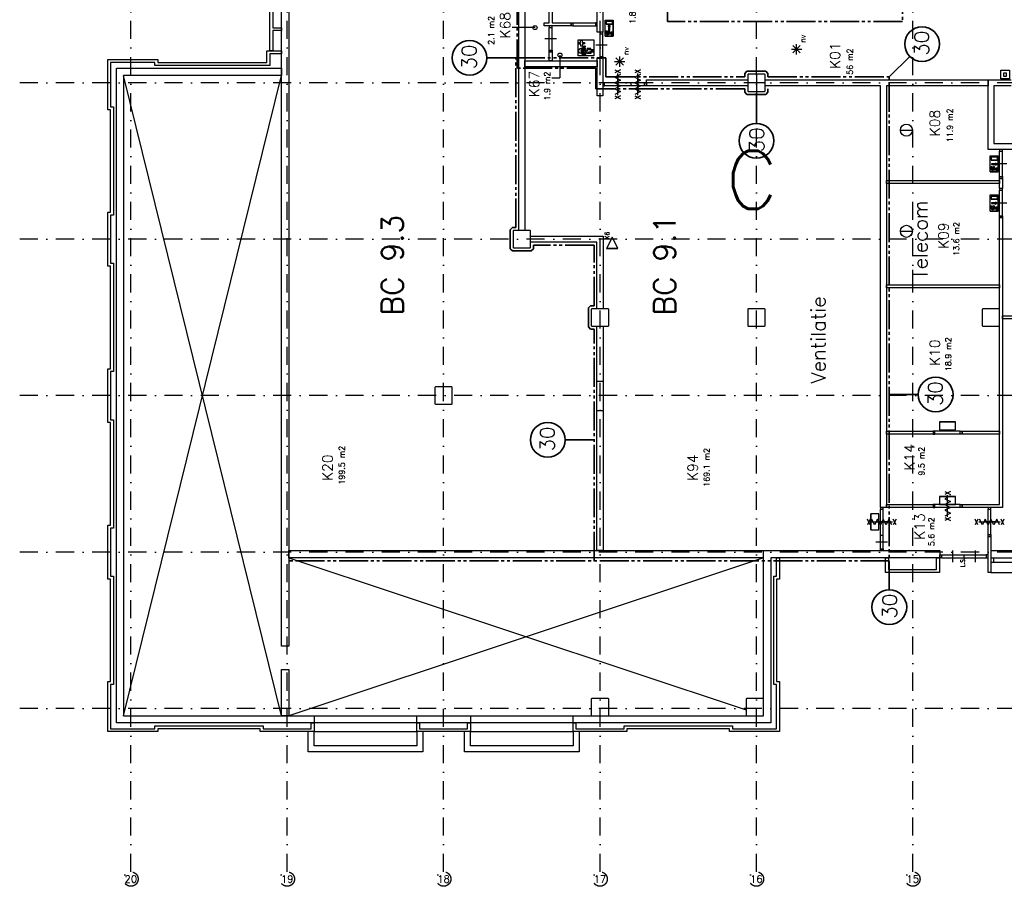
# Model space of a CAD drawing. Extents: x 36324 to 146208, y -146092 to -69372.
# Tile 1 of 10: x 36324 to 70324, y -136939 to -107023. Entities that reach past the tile are written whole.
import ezdxf
from ezdxf.enums import TextEntityAlignment as Align

# ---------------------------------------------------------------- set-up
doc = ezdxf.new("R2010")
doc.units = 0
doc.header["$LTSCALE"] = 100
doc.linetypes.add('B0302', pattern=[12.5, 6.25, -3.125, 0, -3.125])
doc.linetypes.add('B0804', pattern=[15, 10, -1, 1, -1, 1, -1])
doc.layers.get('0').update_dxf_attribs({"linetype": 'CONTINUOUS'})
for name, color, linetype in [('Bouwkundig', 253, 'CONTINUOUS'), ('Bouwkundig tekst', 252, 'CONTINUOUS'), ('Stramien', 252, 'B0302')]:
    doc.layers.add(name, color=color, linetype=linetype)
doc.layers.add('brandscheiding', color=40, linetype='B0804', lineweight=35)
doc.styles.add('bouwk tekst', font='romans.shx')
doc.styles.get("Standard").update_dxf_attribs({"font": 'romans.shx'})

msp = doc.modelspace()

# ---------------------------------------------------------------- linework, layer by layer
for p, q in [((61763, -108901), (61763, -109566)), ((62063, -109201), (61339, -109201))]:
    msp.add_line(p, q)
at = {"layer": 'Bouwkundig', "linetype": 'Continuous'}
for p, q in [((56541, -107034, 2600), (56819, -107034, 2600)), ((56541, -107589, 2600), (56541, -107034, 2600)), ((56578, -107071, 2600), (56782, -107071, 2600)), ((56578, -107071, 2600), (56578, -107182, 2600)), ((56782, -107071, 2600), (56782, -107182, 2600)), ((56819, -107589, 2600), (56819, -107034, 2600)), ((54119, -107296), (53334, -107296)), ((56578, -107182, 2600), (56782, -107182, 2600)), ((56623, -107436, 2600), (56657, -107436, 2600)), ((56680, -107210, 2600), (56643, -107265, 2600)), ((56643, -107265, 2600), (56666, -107265, 2600)), ((56680, -107404, 2600), (56657, -107404, 2600)), ((56657, -107404, 2600), (56657, -107436, 2600)), ((56666, -107395, 2600), (56666, -107265, 2600)), ((56666, -107395, 2600), (56694, -107395, 2600)), ((56717, -107265, 2600), (56680, -107210, 2600)), ((56680, -107404, 2600), (56680, -107460, 2600)), ((56694, -107395, 2600), (56694, -107265, 2600)), ((56694, -107265, 2600), (56717, -107265, 2600)), ((56541, -107589, 2600), (56819, -107589, 2600)), ((56587, -107468, 2600), (56587, -107529, 2600)), ((56587, -107529, 2600), (56648, -107544, 2600)), ((56611, -107511, 2600), (56611, -107484, 2600)), ((56611, -107484, 2600), (56679, -107515, 2600)), ((56611, -107511, 2600), (56648, -107520, 2600)), ((56646, -107460, 2600), (56693, -107481, 2600)), ((56646, -107460, 2600), (56680, -107460, 2600)), ((56648, -107520, 2600), (56648, -107544, 2600)), ((56679, -107515, 2600), (56768, -107515, 2600)), ((56693, -107481, 2600), (56745, -107441, 2600)), ((56717, -107492, 2600), (56753, -107464, 2600)), ((56791, -107492, 2600), (56717, -107492, 2600)), ((56745, -107441, 2600), (56814, -107441, 2600)), ((56814, -107464, 2600), (56753, -107464, 2600)), ((56768, -107515, 2600), (56768, -107580, 2600)), ((56768, -107580, 2600), (56791, -107580, 2600)), ((56791, -107580, 2600), (56791, -107492, 2600)), ((56814, -107441, 2600), (56814, -107464, 2600)), ((62972, -108045, 2600), (63331, -108045, 2600)), ((63280, -108172, 2600), (63024, -107916, 2600)), ((63024, -108172, 2600), (63279, -107918, 2600)), ((63152, -108226, 2600), (63152, -107864, 2600)), ((53768, -108441), (56263, -108441)), ((54981, -108242), (54981, -109027)), ((57171, -108598, 2600), (56915, -108342, 2600)), ((56915, -108598, 2600), (57170, -108344, 2600)), ((57043, -108652, 2600), (57043, -108290, 2600)), ((56863, -108471, 2600), (57222, -108471, 2600)), ((54696, -109027), (54981, -109027)), ((66733, -110837), (67152, -110837)), ((69835, -112279), (69835, -111724)), ((69835, -111724), (70113, -111724)), ((69872, -111761), (69872, -111872)), ((69872, -111761), (70076, -111761)), ((70076, -111761), (70076, -111872)), ((70113, -112279), (70113, -111724)), ((69872, -111872), (70076, -111872)), ((69882, -112158), (69882, -112219)), ((69885, -111996), (70014, -111996)), ((69885, -112023), (70014, -112023)), ((69905, -112201), (69905, -112174)), ((69905, -112174), (69973, -112205)), ((69917, -112126), (69951, -112126)), ((69941, -112149), (69988, -112171)), ((69941, -112149), (69974, -112149)), ((69974, -112094), (69951, -112094)), ((69951, -112094), (69951, -112126)), ((69974, -112094), (69974, -112149)), ((69987, -112171), (70039, -112131)), ((70011, -112182), (70047, -112154)), ((70085, -112182), (70011, -112182)), ((70014, -111973), (70070, -112010)), ((70014, -111996), (70014, -111973)), ((70070, -112010), (70014, -112047)), ((70014, -112047), (70014, -112023)), ((70039, -112131), (70108, -112131)), ((70108, -112154), (70047, -112154)), ((70085, -112269), (70085, -112182)), ((70108, -112131), (70108, -112154)), ((69835, -112279), (70113, -112279)), ((69882, -112219), (69942, -112234)), ((69905, -112201), (69942, -112210)), ((69942, -112210), (69942, -112234)), ((69973, -112205), (70062, -112205)), ((70062, -112205), (70062, -112269)), ((70062, -112269), (70085, -112269)), ((69835, -113629), (69835, -113074)), ((69835, -113074), (70113, -113074)), ((69872, -113111), (69872, -113222)), ((69872, -113111), (70076, -113111)), ((70076, -113111), (70076, -113222)), ((70113, -113629), (70113, -113074)), ((69872, -113222), (70076, -113222)), ((69882, -113508), (69882, -113569)), ((69885, -113346), (70014, -113346)), ((69885, -113373), (70014, -113373)), ((69905, -113551), (69905, -113524)), ((69905, -113524), (69973, -113555)), ((69905, -113551), (69942, -113560)), ((69917, -113476), (69951, -113476)), ((69941, -113499), (69988, -113521)), ((69941, -113499), (69974, -113499)), ((69974, -113444), (69951, -113444)), ((69951, -113444), (69951, -113476)), ((69973, -113555), (70062, -113555)), ((69974, -113444), (69974, -113499)), ((69987, -113521), (70039, -113481)), ((70011, -113532), (70047, -113504)), ((70085, -113532), (70011, -113532)), ((70014, -113323), (70070, -113360)), ((70014, -113346), (70014, -113323)), ((70070, -113360), (70014, -113397)), ((70014, -113397), (70014, -113373)), ((70039, -113481), (70108, -113481)), ((70108, -113504), (70047, -113504)), ((70062, -113555), (70062, -113619)), ((70085, -113619), (70085, -113532)), ((70108, -113481), (70108, -113504)), ((69835, -113629), (70113, -113629)), ((69882, -113569), (69942, -113584)), ((69942, -113560), (69942, -113584)), ((70062, -113619), (70085, -113619)), ((66733, -114328), (67152, -114328)), ((56258, -119501), (56468, -119501)), ((56258, -120514), (56468, -120514)), ((68085, -120909), (68640, -120909)), ((67863, -121226), (67863, -121326)), ((68085, -123485), (68640, -123485)), ((65715, -124637), (65715, -124082))]:
    msp.add_line(p, q, dxfattribs=at)
at = {"layer": 'Bouwkundig', "linetype": 'Continuous', "lineweight": -3}
for p, q in [((55605, -107722), (56150, -107722)), ((55605, -108267), (55605, -107722)), ((55695, -107733), (55752, -107733)), ((55695, -107809), (55695, -107733)), ((55752, -107733), (55752, -107808)), ((56150, -107722), (56150, -108267)), ((55605, -108070), (55637, -108070)), ((55620, -107809), (55695, -107809)), ((55620, -107863), (55620, -107809)), ((55697, -107863), (55620, -107863)), ((55637, -108070), (55675, -108020)), ((55675, -108020), (55713, -108020)), ((55697, -107941), (55697, -107863)), ((55753, -107941), (55697, -107941)), ((55713, -108020), (55713, -108178)), ((55752, -107808), (55828, -107808)), ((55828, -107861), (55753, -107861)), ((55753, -107861), (55753, -107941)), ((55828, -107808), (55828, -107861)), ((55901, -108093), (55914, -108093)), ((55902, -108109), (55914, -108109)), ((55914, -108029), (55914, -108093)), ((55914, -108173), (55914, -108109)), ((56051, -108013), (55929, -108013)), ((55961, -108059), (55961, -108050)), ((55961, -108050), (56051, -108050)), ((56150, -108059), (55961, -108059)), ((56051, -108050), (56051, -108013)), ((56055, -108096), (56150, -108096)), ((56055, -108106), (56055, -108096)), ((56055, -108106), (56150, -108106)), ((55635, -108128), (55604, -108128)), ((56150, -108267), (55605, -108267)), ((55667, -108178), (55635, -108128)), ((55713, -108178), (55667, -108178)), ((56051, -108188), (55929, -108188)), ((55961, -108142), (55961, -108152)), ((56150, -108142), (55961, -108142)), ((55961, -108152), (56051, -108152)), ((56051, -108152), (56051, -108188))]:
    msp.add_line(p, q, dxfattribs=at)
at = {"layer": 'Bouwkundig', "linetype": 'Continuous'}
for points in [[(45363, -128651), (45363, -102641)], [(45613, -102641), (45613, -128651)], [(53558, -114299), (53558, -102901)], [(53768, -102901), (53768, -114299)], [(54613, -107131), (54613, -105851)], [(54713, -105851), (54713, -107131)], [(56263, -107451), (56263, -105851)], [(56463, -105851), (56463, -107451)], [(44963, -107351), (44963, -106351)], [(45063, -106401), (45063, -107301)], [(44963, -108101), (44963, -107351)], [(45063, -107301), (45363, -107301)], [(45363, -107401), (45063, -107401)], [(45063, -107401), (45063, -108101)], [(45363, -107301), (45363, -107401)], [(54438, -107131), (54613, -107131)], [(54438, -107231), (54438, -107131)], [(54613, -107231), (54438, -107231)], [(54613, -107231), (54613, -107231)], [(54713, -107231), (54613, -107231)], [(54613, -108070), (54613, -107291)], [(54713, -107131), (55363, -107131)], [(54713, -107231), (54713, -107231)], [(55363, -107231), (54713, -107231)], [(54713, -108070), (54713, -107291)], [(55363, -107131), (55363, -107231)], [(55423, -107131), (56203, -107131)], [(55423, -107231), (56203, -107231)], [(54863, -107680), (54663, -107680), (54463, -107680)], [(56463, -107451), (56263, -107451)], [(56363, -108291), (56363, -107511)], [(56463, -108291), (56463, -107511)], [(44863, -108101), (45363, -108101)], [(44863, -108501), (44863, -108101)], [(45063, -108101), (44963, -108101)], [(45363, -108101), (45363, -108201)], [(56613, -107901), (56413, -107901), (56213, -107901)], [(39363, -110131), (39363, -108401)], [(39363, -108401), (41093, -108401)], [(41093, -108401), (41093, -108501)], [(45363, -108201), (44963, -108201)], [(44963, -108201), (44963, -108601)], [(53763, -108651), (53763, -108441)], [(54613, -108441), (54613, -108130)], [(54613, -108130), (54713, -108130)], [(54713, -108441), (54613, -108441)], [(54713, -108130), (54713, -108441)], [(56263, -109651), (56263, -108351)], [(56263, -108351), (56463, -108351)], [(56263, -108441), (56263, -108651)], [(56463, -108351), (56463, -109651)], [(39463, -108501), (39463, -110031)], [(40993, -108501), (39463, -108501)], [(39663, -131301), (39663, -108701)], [(39663, -108701), (45363, -108701)], [(40993, -108601), (40993, -108501)], [(44963, -108601), (40993, -108601)], [(41093, -108501), (44863, -108501)], [(45363, -108701), (45363, -108951)], [(56263, -108651), (53763, -108651)], [(57072, -108759), (56878, -108859)], [(56878, -108759), (57072, -108859)], [(57762, -108759), (57569, -108859)], [(57569, -108759), (57762, -108859)], [(70500, -109068), (70200, -109068), (70200, -108768), (70500, -108768), (70500, -109068)], [(45363, -131051), (39913, -108951)], [(39913, -131051), (45363, -108951)], [(39913, -108951), (39913, -131051)], [(45363, -108951), (39913, -108951)], [(57072, -108910), (56878, -109009), (57072, -109108), (56878, -109207), (57072, -109306), (56878, -109405), (57072, -109504), (56878, -109603)], [(56975, -109629), (56975, -108884)], [(56975, -109056), (56975, -109256), (56975, -109456)], [(57762, -108910), (57569, -109009), (57762, -109108), (57569, -109207), (57762, -109306), (57569, -109405), (57762, -109504), (57569, -109603)], [(57665, -109629), (57665, -108884)], [(57665, -109056), (57665, -109256), (57665, -109456)], [(57963, -109096), (61463, -109096)], [(57963, -109306), (57963, -109096)], [(61463, -109096), (61463, -109306)], [(62063, -109306), (62063, -109096)], [(62063, -109096), (66148, -109096)], [(66148, -109096), (69763, -109096)], [(69763, -109096), (69763, -109306)], [(69763, -109101), (70563, -109101)], [(69763, -111501), (69763, -109101)], [(57903, -109206), (56523, -109207)], [(57903, -109306), (56523, -109306)], [(57428, -109206), (57428, -109256), (57428, -109306)], [(61463, -109306), (57963, -109306)], [(66043, -109306), (62063, -109306)], [(66043, -123860), (66043, -109306)], [(66253, -109306), (66253, -123860)], [(69763, -109306), (66253, -109306)], [(70563, -109301), (69963, -109301)], [(69963, -109301), (69963, -111301)], [(56463, -109651), (56263, -109651)], [(57072, -109654), (56878, -109754)], [(56878, -109654), (57072, -109754)], [(57762, -109654), (57569, -109754)], [(57569, -109654), (57762, -109754)], [(39463, -110131), (39363, -110131)], [(39463, -110031), (39563, -110031)], [(39463, -113671), (39463, -110131)], [(39563, -110031), (39563, -113771)], [(75363, -111501), (69763, -111501)], [(69963, -111301), (75163, -111301)], [(70113, -112279), (69835, -112279), (69835, -111724), (70113, -111724), (70113, -112279)], [(70076, -111872), (69872, -111872), (69872, -111761), (70076, -111761), (70076, -111872)], [(70163, -112441), (70163, -111561)], [(70263, -112441), (70263, -111561)], [(69878, -112149), (69873, -112148), (69868, -112146), (69864, -112143), (69861, -112140), (69858, -112137), (69856, -112133), (69854, -112127), (69854, -112120), (69855, -112114), (69857, -112110), (69858, -112107), (69859, -112105), (69861, -112103), (69865, -112100), (69868, -112097), (69873, -112095), (69878, -112094), (69883, -112094), (69886, -112094), (69892, -112096), (69895, -112097), (69899, -112100), (69904, -112105), (69906, -112107), (69908, -112112), (69909, -112116), (69909, -112123), (69908, -112129), (69907, -112133), (69905, -112136), (69903, -112140), (69899, -112143), (69895, -112146), (69892, -112147), (69888, -112149), (69885, -112149), (69880, -112149), (69878, -112149)], [(69862, -112102), (69863, -112101), (69864, -112100), (69865, -112099), (69866, -112098), (69867, -112098), (69869, -112097), (69870, -112096), (69871, -112096), (69872, -112095), (69874, -112095), (69875, -112095), (69876, -112094), (69878, -112094), (69879, -112094), (69880, -112094), (69882, -112094), (69883, -112094), (69884, -112094), (69886, -112094), (69887, -112094), (69888, -112095), (69890, -112095), (69891, -112095), (69892, -112096), (69894, -112096), (69895, -112097), (69896, -112098), (69897, -112098), (69898, -112099), (69899, -112100), (69900, -112101), (69901, -112102), (69902, -112103), (69903, -112104), (69904, -112105), (69905, -112106), (69905, -112107), (69906, -112108), (69907, -112110), (69907, -112111), (69908, -112112), (69908, -112113), (69909, -112115), (69909, -112116), (69909, -112117), (69909, -112119), (69909, -112120), (69909, -112121), (69909, -112123), (69909, -112124), (69909, -112126), (69909, -112127), (69909, -112128), (69908, -112130), (69908, -112131), (69907, -112132), (69907, -112133), (69906, -112135), (69905, -112136), (69905, -112137), (69904, -112138), (69903, -112139), (69902, -112140), (69901, -112141), (69900, -112142), (69899, -112143), (69898, -112144), (69897, -112145), (69896, -112145), (69895, -112146), (69894, -112147), (69892, -112147), (69891, -112148), (69890, -112148), (69888, -112148), (69887, -112149), (69886, -112149), (69884, -112149), (69883, -112149), (69882, -112149), (69880, -112149), (69879, -112149), (69878, -112149), (69876, -112149), (69875, -112148), (69874, -112148), (69872, -112148), (69871, -112147), (69870, -112147), (69869, -112146), (69867, -112145), (69866, -112145), (69865, -112144), (69864, -112143), (69863, -112142), (69862, -112141), (69861, -112140), (69860, -112139), (69859, -112138), (69859, -112137), (69858, -112136), (69857, -112135), (69857, -112133), (69856, -112132), (69856, -112131), (69855, -112130), (69855, -112128), (69854, -112127), (69854, -112126), (69854, -112124), (69854, -112123), (69854, -112121), (69854, -112120), (69854, -112119), (69854, -112117), (69854, -112116), (69855, -112115), (69855, -112113), (69856, -112112), (69856, -112111), (69857, -112110), (69857, -112108), (69858, -112107), (69859, -112106), (69859, -112105), (69860, -112104), (69861, -112103), (69862, -112102)], [(70085, -112269), (70062, -112269), (70062, -112205), (69973, -112205), (69905, -112174), (69905, -112201), (69942, -112210), (69942, -112234), (69882, -112219), (69882, -112158), (69887, -112157), (69890, -112157), (69893, -112156), (69895, -112155), (69899, -112153), (69901, -112152), (69903, -112150), (69906, -112148), (69908, -112147), (69910, -112144), (69912, -112141), (69914, -112138), (69915, -112135), (69916, -112131), (69917, -112128), (69918, -112126), (69951, -112126), (69951, -112094), (69974, -112094), (69974, -112149), (69941, -112149), (69988, -112171), (70039, -112131), (70108, -112131), (70108, -112154), (70047, -112154), (70011, -112182), (70085, -112182), (70085, -112269)], [(69882, -112158), (69882, -112158), (69882, -112158), (69883, -112158), (69883, -112158), (69884, -112158), (69884, -112158), (69884, -112157), (69885, -112157), (69885, -112157), (69886, -112157), (69886, -112157), (69887, -112157), (69887, -112157), (69887, -112157), (69888, -112157), (69888, -112157), (69889, -112157), (69889, -112157), (69889, -112157), (69890, -112157), (69890, -112157), (69891, -112156), (69891, -112156), (69891, -112156), (69892, -112156), (69892, -112156), (69892, -112156), (69893, -112156), (69893, -112156), (69894, -112156), (69894, -112155), (69894, -112155), (69895, -112155), (69895, -112155), (69896, -112155), (69896, -112155), (69896, -112155), (69897, -112154), (69897, -112154), (69897, -112154), (69898, -112154), (69898, -112154), (69898, -112153), (69899, -112153), (69899, -112153), (69900, -112153), (69900, -112153), (69900, -112152), (69901, -112152), (69901, -112152), (69901, -112152), (69902, -112152), (69902, -112151), (69902, -112151), (69903, -112151), (69903, -112151), (69903, -112150), (69904, -112150), (69904, -112150), (69904, -112150), (69905, -112149), (69905, -112149), (69905, -112149), (69905, -112149), (69906, -112148), (69906, -112148), (69906, -112148), (69907, -112148), (69907, -112147), (69907, -112147), (69908, -112147), (69908, -112146), (69908, -112146), (69908, -112146), (69909, -112145), (69909, -112145), (69909, -112145), (69909, -112145), (69910, -112144), (69910, -112144), (69910, -112144), (69910, -112143), (69911, -112143), (69911, -112143), (69911, -112142), (69911, -112142), (69912, -112142), (69912, -112141), (69912, -112141), (69912, -112141), (69913, -112140), (69913, -112140), (69913, -112140), (69913, -112139), (69913, -112139), (69914, -112138), (69914, -112138), (69914, -112138), (69914, -112137), (69914, -112137), (69914, -112137), (69915, -112136), (69915, -112136), (69915, -112136), (69915, -112135), (69915, -112135), (69915, -112134), (69916, -112134), (69916, -112134), (69916, -112133), (69916, -112133), (69916, -112132), (69916, -112132), (69916, -112132), (69916, -112131), (69917, -112131), (69917, -112130), (69917, -112130), (69917, -112130), (69917, -112129), (69917, -112129), (69917, -112129), (69917, -112128), (69917, -112128), (69917, -112127), (69917, -112127), (69917, -112127), (69917, -112126)], [(69885, -111996), (69885, -112023), (70014, -112023), (70014, -112047), (70070, -112010), (70014, -111973), (70014, -111996), (69885, -111996)], [(70413, -112001), (70213, -112001), (70013, -112001)], [(70163, -112501), (70263, -112501)], [(70163, -112851), (70163, -112501)], [(70263, -112501), (70263, -112851)], [(66253, -112576), (70163, -112576)], [(66253, -112676), (66253, -112576)], [(70163, -112676), (66253, -112676)], [(70163, -112576), (70163, -112676)], [(70263, -112851), (70163, -112851)], [(70113, -113629), (69835, -113629), (69835, -113074), (70113, -113074), (70113, -113629)], [(70076, -113222), (69872, -113222), (69872, -113111), (70076, -113111), (70076, -113222)], [(70163, -113791), (70163, -112911)], [(70263, -113791), (70263, -112911)], [(69878, -113499), (69873, -113498), (69868, -113496), (69864, -113493), (69861, -113490), (69858, -113487), (69856, -113483), (69854, -113477), (69854, -113470), (69855, -113464), (69857, -113460), (69858, -113457), (69859, -113455), (69861, -113453), (69865, -113450), (69868, -113447), (69873, -113445), (69878, -113444), (69883, -113444), (69886, -113444), (69892, -113446), (69895, -113447), (69899, -113450), (69904, -113455), (69906, -113457), (69908, -113462), (69909, -113466), (69909, -113473), (69908, -113479), (69907, -113483), (69905, -113486), (69903, -113490), (69899, -113493), (69895, -113496), (69892, -113497), (69888, -113499), (69885, -113499), (69880, -113499), (69878, -113499)], [(69862, -113452), (69863, -113451), (69864, -113450), (69865, -113449), (69866, -113448), (69867, -113448), (69869, -113447), (69870, -113446), (69871, -113446), (69872, -113445), (69874, -113445), (69875, -113445), (69876, -113444), (69878, -113444), (69879, -113444), (69880, -113444), (69882, -113444), (69883, -113444), (69884, -113444), (69886, -113444), (69887, -113444), (69888, -113445), (69890, -113445), (69891, -113445), (69892, -113446), (69894, -113446), (69895, -113447), (69896, -113448), (69897, -113448), (69898, -113449), (69899, -113450), (69900, -113451), (69901, -113452), (69902, -113453), (69903, -113454), (69904, -113455), (69905, -113456), (69905, -113457), (69906, -113458), (69907, -113460), (69907, -113461), (69908, -113462), (69908, -113463), (69909, -113465), (69909, -113466), (69909, -113467), (69909, -113469), (69909, -113470), (69909, -113471), (69909, -113473), (69909, -113474), (69909, -113476), (69909, -113477), (69909, -113478), (69908, -113480), (69908, -113481), (69907, -113482), (69907, -113483), (69906, -113485), (69905, -113486), (69905, -113487), (69904, -113488), (69903, -113489), (69902, -113490), (69901, -113491), (69900, -113492), (69899, -113493), (69898, -113494), (69897, -113495), (69896, -113495), (69895, -113496), (69894, -113497), (69892, -113497), (69891, -113498), (69890, -113498), (69888, -113498), (69887, -113499), (69886, -113499), (69884, -113499), (69883, -113499), (69882, -113499), (69880, -113499), (69879, -113499), (69878, -113499), (69876, -113499), (69875, -113498), (69874, -113498), (69872, -113498), (69871, -113497), (69870, -113497), (69869, -113496), (69867, -113495), (69866, -113495), (69865, -113494), (69864, -113493), (69863, -113492), (69862, -113491), (69861, -113490), (69860, -113489), (69859, -113488), (69859, -113487), (69858, -113486), (69857, -113485), (69857, -113483), (69856, -113482), (69856, -113481), (69855, -113480), (69855, -113478), (69854, -113477), (69854, -113476), (69854, -113474), (69854, -113473), (69854, -113471), (69854, -113470), (69854, -113469), (69854, -113467), (69854, -113466), (69855, -113465), (69855, -113463), (69856, -113462), (69856, -113461), (69857, -113460), (69857, -113458), (69858, -113457), (69859, -113456), (69859, -113455), (69860, -113454), (69861, -113453), (69862, -113452)], [(70085, -113619), (70062, -113619), (70062, -113555), (69973, -113555), (69905, -113524), (69905, -113551), (69942, -113560), (69942, -113584), (69882, -113569), (69882, -113508), (69887, -113507), (69890, -113507), (69893, -113506), (69895, -113505), (69899, -113503), (69901, -113502), (69903, -113500), (69906, -113498), (69908, -113497), (69910, -113494), (69912, -113491), (69914, -113488), (69915, -113485), (69916, -113481), (69917, -113478), (69918, -113476), (69951, -113476), (69951, -113444), (69974, -113444), (69974, -113499), (69941, -113499), (69988, -113521), (70039, -113481), (70108, -113481), (70108, -113504), (70047, -113504), (70011, -113532), (70085, -113532), (70085, -113619)], [(69882, -113508), (69882, -113508), (69882, -113508), (69883, -113508), (69883, -113508), (69884, -113508), (69884, -113508), (69884, -113507), (69885, -113507), (69885, -113507), (69886, -113507), (69886, -113507), (69887, -113507), (69887, -113507), (69887, -113507), (69888, -113507), (69888, -113507), (69889, -113507), (69889, -113507), (69889, -113507), (69890, -113507), (69890, -113507), (69891, -113506), (69891, -113506), (69891, -113506), (69892, -113506), (69892, -113506), (69892, -113506), (69893, -113506), (69893, -113506), (69894, -113506), (69894, -113505), (69894, -113505), (69895, -113505), (69895, -113505), (69896, -113505), (69896, -113505), (69896, -113505), (69897, -113504), (69897, -113504), (69897, -113504), (69898, -113504), (69898, -113504), (69898, -113503), (69899, -113503), (69899, -113503), (69900, -113503), (69900, -113503), (69900, -113502), (69901, -113502), (69901, -113502), (69901, -113502), (69902, -113502), (69902, -113501), (69902, -113501), (69903, -113501), (69903, -113501), (69903, -113500), (69904, -113500), (69904, -113500), (69904, -113500), (69905, -113499), (69905, -113499), (69905, -113499), (69905, -113499), (69906, -113498), (69906, -113498), (69906, -113498), (69907, -113498), (69907, -113497), (69907, -113497), (69908, -113497), (69908, -113496), (69908, -113496), (69908, -113496), (69909, -113495), (69909, -113495), (69909, -113495), (69909, -113495), (69910, -113494), (69910, -113494), (69910, -113494), (69910, -113493), (69911, -113493), (69911, -113493), (69911, -113492), (69911, -113492), (69912, -113492), (69912, -113491), (69912, -113491), (69912, -113491), (69913, -113490), (69913, -113490), (69913, -113490), (69913, -113489), (69913, -113489), (69914, -113488), (69914, -113488), (69914, -113488), (69914, -113487), (69914, -113487), (69914, -113487), (69915, -113486), (69915, -113486), (69915, -113486), (69915, -113485), (69915, -113485), (69915, -113484), (69916, -113484), (69916, -113484), (69916, -113483), (69916, -113483), (69916, -113482), (69916, -113482), (69916, -113482), (69916, -113481), (69917, -113481), (69917, -113480), (69917, -113480), (69917, -113480), (69917, -113479), (69917, -113479), (69917, -113479), (69917, -113478), (69917, -113478), (69917, -113477), (69917, -113477), (69917, -113477), (69917, -113476)], [(69885, -113346), (69885, -113373), (70014, -113373), (70014, -113397), (70070, -113360), (70014, -113323), (70014, -113346), (69885, -113346)], [(70413, -113351), (70213, -113351), (70013, -113351)], [(39363, -115531), (39363, -113671)], [(39363, -113671), (39463, -113671)], [(39463, -113771), (39463, -115431)], [(39563, -113771), (39463, -113771)], [(70163, -123760), (70163, -113851)], [(70163, -113851), (70263, -113851)], [(70263, -113851), (70263, -123860)], [(53768, -114299), (53558, -114299)], [(53963, -114706), (53963, -114496)], [(53963, -114496), (56468, -114496)], [(56468, -114496), (56468, -117001)], [(56258, -114706), (53963, -114706)], [(56258, -117001), (56258, -114706)], [(39463, -115531), (39363, -115531)], [(39463, -115431), (39563, -115431)], [(39463, -119071), (39463, -115531)], [(39563, -115431), (39563, -119171)], [(66253, -116176), (70163, -116176)], [(66253, -116276), (66253, -116176)], [(70163, -116276), (66253, -116276)], [(70163, -116176), (70163, -116276)], [(56468, -117001), (56258, -117001)], [(70263, -117251), (71113, -117251)], [(70263, -117351), (70263, -117251)], [(56258, -119501), (56258, -117601)], [(56258, -117601), (56468, -117601)], [(56468, -117601), (56468, -119501)], [(71113, -117351), (70263, -117351)], [(39363, -120931), (39363, -119071)], [(39363, -119071), (39463, -119071)], [(39463, -119171), (39463, -120831)], [(39563, -119171), (39463, -119171)], [(56258, -125351), (56258, -119501)], [(56468, -119501), (56468, -125351)], [(39463, -120931), (39363, -120931)], [(39463, -120831), (39563, -120831)], [(39463, -124471), (39463, -120931)], [(39563, -120831), (39563, -124571)], [(68085, -120909), (68085, -121186), (68640, -121186), (68640, -120909), (68085, -120909)], [(66253, -121226), (67863, -121226)], [(66253, -121326), (66253, -121226)], [(67865, -121326), (66253, -121326)], [(67863, -121226), (67863, -121326)], [(68803, -121226), (67923, -121226)], [(68803, -121326), (67923, -121326)], [(68863, -121226), (70163, -121226)], [(68863, -121326), (68863, -121226)], [(70163, -121326), (68863, -121326)], [(70163, -121226), (70163, -121326)], [(68266, -123312), (68460, -123412)], [(68460, -123312), (68266, -123412)], [(68085, -123485), (68085, -123762), (68640, -123762), (68640, -123485), (68085, -123485)], [(68460, -123463), (68266, -123562), (68460, -123661), (68266, -123760), (68460, -123859), (68266, -123958), (68460, -124057), (68266, -124156)], [(68363, -124182), (68363, -123437)], [(65715, -124637), (65993, -124637), (65993, -124082), (65715, -124082), (65715, -124637)], [(66253, -123860), (66043, -123860)], [(66043, -125292), (66043, -123919)], [(66143, -125292), (66143, -123919)], [(66253, -123760), (67863, -123760)], [(66253, -123860), (66253, -123760)], [(67863, -123860), (66253, -123860)], [(67863, -123760), (67863, -123860)], [(68803, -123760), (67923, -123760)], [(68803, -123860), (67923, -123860)], [(68863, -123860), (68863, -123760)], [(68863, -123760), (70163, -123760)], [(70263, -123860), (68863, -123860)], [(69762, -124800), (69762, -123919)], [(69862, -124800), (69862, -123919)], [(65695, -124456), (65595, -124263)], [(65695, -124263), (65595, -124456)], [(65720, -124360), (66465, -124360)], [(66439, -124456), (66340, -124263), (66241, -124456), (66142, -124263), (66043, -124456), (65944, -124263), (65845, -124456), (65746, -124263)], [(66293, -124360), (66093, -124360), (65893, -124360)], [(66590, -124456), (66490, -124263)], [(66590, -124263), (66490, -124456)], [(68266, -124207), (68460, -124307)], [(68460, -124207), (68266, -124307)], [(69415, -124456), (69315, -124263)], [(69415, -124263), (69315, -124456)], [(69440, -124360), (70185, -124360)], [(70159, -124456), (70060, -124263), (69961, -124456), (69862, -124263), (69763, -124456), (69664, -124263), (69565, -124456), (69466, -124263)], [(70012, -124360), (69812, -124360), (69612, -124360)], [(70012, -124360), (69812, -124360), (69612, -124360)], [(70310, -124456), (70210, -124263)], [(70310, -124263), (70210, -124456)], [(39363, -126331), (39363, -124471)], [(39363, -124471), (39463, -124471)], [(39463, -124571), (39463, -126231)], [(39563, -124571), (39463, -124571)], [(66293, -125058), (66093, -125058), (65893, -125058)], [(66143, -124825), (66093, -124825), (66043, -124825)], [(69762, -126101), (69762, -124860)], [(69762, -124860), (69862, -124860)], [(69862, -124860), (69862, -126101)], [(45613, -125351), (62000, -125351)], [(45613, -125601), (45613, -125351)], [(56468, -125351), (56258, -125351)], [(62000, -125351), (62000, -125601)], [(62013, -125351), (68093, -125351)], [(62013, -131051), (62013, -125351)], [(68093, -125351), (68093, -125601)], [(68540, -125351), (68540, -125551), (68540, -125751)], [(69315, -125351), (69315, -125551), (69315, -125751)], [(69862, -125351), (71633, -125351)], [(62013, -125601), (45613, -131051)], [(45613, -125601), (61413, -130852)], [(62000, -125601), (45613, -125601)], [(68093, -125601), (62263, -125601)], [(62263, -125601), (62263, -131301)], [(62463, -126231), (62463, -125601)], [(62463, -125601), (62563, -125601)], [(62563, -125601), (62563, -126331)], [(66226, -125601), (66326, -125601)], [(66226, -126106), (66226, -125601)], [(66326, -125601), (66326, -126006)], [(67986, -126006), (67986, -125601)], [(67986, -125601), (68086, -125601)], [(68086, -125601), (68086, -126106)], [(68153, -125501), (69703, -125501)], [(68153, -125601), (69703, -125601)], [(68928, -125501), (68928, -125551), (68928, -125601)], [(69862, -125601), (71633, -125601)], [(69862, -125751), (71633, -125751)], [(69962, -125751), (69962, -125601)], [(68086, -126106), (66226, -126106)], [(66326, -126006), (67986, -126006)], [(69862, -126101), (69762, -126101)], [(69862, -126101), (71633, -126101)], [(39463, -126331), (39363, -126331)], [(39463, -126231), (39563, -126231)], [(39463, -129871), (39463, -126331)], [(39563, -126231), (39563, -129971)], [(62363, -129971), (62363, -126231)], [(62363, -126231), (62463, -126231)], [(62463, -126331), (62463, -129871)], [(62563, -126331), (62463, -126331)], [(45613, -128651), (45363, -128651)], [(45363, -131051), (45363, -129451)], [(45363, -129451), (45613, -129451)], [(45613, -129451), (45613, -131051)], [(39363, -129871), (39463, -129871)], [(39363, -131601), (39363, -129871)], [(62463, -129871), (62563, -129871)], [(62563, -129871), (62563, -131601)], [(39563, -129971), (39463, -129971)], [(39463, -129971), (39463, -131501)], [(62463, -129971), (62363, -129971)], [(62463, -131501), (62463, -129971)], [(39913, -131051), (46493, -131051)], [(45613, -131051), (45363, -131051)], [(46493, -131051), (50033, -131051)], [(46493, -131051), (46493, -131301)], [(50033, -131051), (51893, -131051)], [(50033, -131301), (50033, -131051)], [(51893, -131051), (55433, -131051)], [(51893, -131051), (51893, -131301)], [(55433, -131051), (62013, -131051)], [(55433, -131301), (55433, -131051)], [(39463, -131501), (40993, -131501)], [(46493, -131301), (39663, -131301)], [(40993, -131501), (40993, -131401)], [(40993, -131401), (44733, -131401)], [(41093, -131501), (41093, -131601)], [(44633, -131501), (41093, -131501)], [(44633, -131601), (44633, -131501)], [(44733, -131401), (44733, -131501)], [(44733, -131501), (46393, -131501)], [(46393, -131501), (46393, -131301)], [(46393, -131301), (46493, -131301)], [(50033, -131301), (46493, -131301)], [(46493, -131301), (46493, -131601)], [(50033, -131601), (50033, -131301)], [(50033, -131301), (50133, -131301)], [(51893, -131301), (50033, -131301)], [(50133, -131301), (50133, -131501)], [(50133, -131501), (51793, -131501)], [(51793, -131501), (51793, -131301)], [(51793, -131301), (51893, -131301)], [(55433, -131301), (51893, -131301)], [(51893, -131301), (51893, -131601)], [(62263, -131301), (55433, -131301)], [(55433, -131601), (55433, -131301)], [(55433, -131301), (55533, -131301)], [(55533, -131301), (55533, -131501)], [(55533, -131501), (57193, -131501)], [(57193, -131401), (60933, -131401)], [(57193, -131501), (57193, -131401)], [(60833, -131501), (57293, -131501)], [(57293, -131501), (57293, -131601)], [(60833, -131601), (60833, -131501)], [(60933, -131401), (60933, -131501)], [(60933, -131501), (62463, -131501)], [(41093, -131601), (39363, -131601)], [(46493, -131601), (44633, -131601)], [(50243, -132301), (46283, -132301), (46283, -131601)], [(50033, -132091), (46493, -132091), (46493, -131601)], [(46493, -131601), (50033, -131601)], [(50033, -131601), (50033, -132091)], [(51893, -131601), (50033, -131601)], [(50243, -131601), (50243, -132301)], [(55643, -132301), (51683, -132301), (51683, -131601)], [(55433, -132091), (51893, -132091), (51893, -131601)], [(51893, -131601), (55433, -131601)], [(55433, -131601), (55433, -132091)], [(57293, -131601), (55433, -131601)], [(55643, -131601), (55643, -132301)], [(62563, -131601), (60833, -131601)]]:
    msp.add_lwpolyline(points, dxfattribs=at)
at = {"layer": 'Bouwkundig', "linetype": 'Continuous', "elevation": 2600}
for points in [[(56819, -107589), (56541, -107589), (56541, -107034), (56819, -107034), (56819, -107589)], [(56782, -107182), (56578, -107182), (56578, -107071), (56782, -107071), (56782, -107182)], [(56583, -107459), (56579, -107458), (56574, -107456), (56570, -107453), (56567, -107451), (56564, -107447), (56562, -107443), (56560, -107437), (56560, -107430), (56561, -107424), (56562, -107420), (56564, -107418), (56565, -107415), (56567, -107413), (56570, -107410), (56574, -107407), (56578, -107406), (56584, -107404), (56588, -107404), (56592, -107404), (56597, -107406), (56601, -107408), (56605, -107411), (56609, -107415), (56611, -107418), (56613, -107422), (56615, -107426), (56615, -107433), (56614, -107439), (56613, -107443), (56611, -107447), (56608, -107450), (56605, -107453), (56601, -107456), (56598, -107458), (56594, -107459), (56591, -107459), (56586, -107459), (56583, -107459)], [(56568, -107412), (56569, -107411), (56570, -107410), (56571, -107409), (56572, -107409), (56573, -107408), (56574, -107407), (56576, -107407), (56577, -107406), (56578, -107406), (56579, -107405), (56581, -107405), (56582, -107405), (56583, -107404), (56585, -107404), (56586, -107404), (56587, -107404), (56589, -107404), (56590, -107404), (56592, -107404), (56593, -107405), (56594, -107405), (56595, -107405), (56597, -107406), (56598, -107406), (56599, -107407), (56601, -107407), (56602, -107408), (56603, -107409), (56604, -107409), (56605, -107410), (56606, -107411), (56607, -107412), (56608, -107413), (56609, -107414), (56610, -107415), (56611, -107416), (56611, -107418), (56612, -107419), (56613, -107420), (56613, -107421), (56614, -107422), (56614, -107424), (56614, -107425), (56615, -107426), (56615, -107428), (56615, -107429), (56615, -107430), (56615, -107432), (56615, -107433), (56615, -107434), (56615, -107436), (56615, -107437), (56614, -107439), (56614, -107440), (56614, -107441), (56613, -107442), (56613, -107444), (56612, -107445), (56611, -107446), (56611, -107447), (56610, -107448), (56609, -107449), (56608, -107450), (56607, -107451), (56606, -107452), (56605, -107453), (56604, -107454), (56603, -107455), (56602, -107456), (56601, -107456), (56599, -107457), (56598, -107457), (56597, -107458), (56595, -107458), (56594, -107459), (56593, -107459), (56592, -107459), (56590, -107459), (56589, -107459), (56587, -107460), (56586, -107459), (56585, -107459), (56583, -107459), (56582, -107459), (56581, -107459), (56579, -107458), (56578, -107458), (56577, -107457), (56576, -107457), (56574, -107456), (56573, -107456), (56572, -107455), (56571, -107454), (56570, -107453), (56569, -107452), (56568, -107451), (56567, -107450), (56566, -107449), (56565, -107448), (56564, -107447), (56564, -107446), (56563, -107445), (56562, -107444), (56562, -107442), (56561, -107441), (56561, -107440), (56561, -107439), (56560, -107437), (56560, -107436), (56560, -107434), (56560, -107433), (56560, -107432), (56560, -107430), (56560, -107429), (56560, -107428), (56560, -107426), (56561, -107425), (56561, -107424), (56561, -107422), (56562, -107421), (56562, -107420), (56563, -107419), (56564, -107418), (56564, -107416), (56565, -107415), (56566, -107414), (56567, -107413), (56568, -107412)], [(56791, -107580), (56768, -107580), (56768, -107515), (56679, -107515), (56611, -107484), (56611, -107511), (56648, -107520), (56648, -107544), (56587, -107529), (56587, -107468), (56593, -107467), (56596, -107467), (56598, -107466), (56601, -107465), (56605, -107464), (56607, -107462), (56609, -107461), (56611, -107459), (56613, -107457), (56616, -107454), (56618, -107451), (56620, -107448), (56621, -107445), (56622, -107441), (56623, -107438), (56624, -107436), (56657, -107436), (56657, -107404), (56680, -107404), (56680, -107460), (56646, -107460), (56693, -107481), (56745, -107441), (56814, -107441), (56814, -107464), (56753, -107464), (56717, -107492), (56791, -107492), (56791, -107580)], [(56587, -107468), (56588, -107468), (56588, -107468), (56589, -107468), (56589, -107468), (56589, -107468), (56590, -107468), (56590, -107468), (56591, -107468), (56591, -107468), (56592, -107468), (56592, -107468), (56592, -107468), (56593, -107467), (56593, -107467), (56594, -107467), (56594, -107467), (56594, -107467), (56595, -107467), (56595, -107467), (56596, -107467), (56596, -107467), (56596, -107467), (56597, -107467), (56597, -107467), (56597, -107466), (56598, -107466), (56598, -107466), (56599, -107466), (56599, -107466), (56599, -107466), (56600, -107466), (56600, -107466), (56601, -107465), (56601, -107465), (56601, -107465), (56602, -107465), (56602, -107465), (56602, -107465), (56603, -107464), (56603, -107464), (56604, -107464), (56604, -107464), (56604, -107464), (56605, -107464), (56605, -107463), (56605, -107463), (56606, -107463), (56606, -107463), (56606, -107463), (56607, -107462), (56607, -107462), (56607, -107462), (56608, -107462), (56608, -107461), (56608, -107461), (56609, -107461), (56609, -107461), (56609, -107460), (56610, -107460), (56610, -107460), (56610, -107460), (56611, -107459), (56611, -107459), (56611, -107459), (56612, -107459), (56612, -107458), (56612, -107458), (56612, -107458), (56613, -107458), (56613, -107457), (56613, -107457), (56614, -107457), (56614, -107456), (56614, -107456), (56614, -107456), (56615, -107455), (56615, -107455), (56615, -107455), (56616, -107454), (56616, -107454), (56616, -107454), (56616, -107454), (56617, -107453), (56617, -107453), (56617, -107453), (56617, -107452), (56617, -107452), (56618, -107452), (56618, -107451), (56618, -107451), (56618, -107450), (56619, -107450), (56619, -107450), (56619, -107449), (56619, -107449), (56619, -107449), (56620, -107448), (56620, -107448), (56620, -107448), (56620, -107447), (56620, -107447), (56620, -107447), (56621, -107446), (56621, -107446), (56621, -107445), (56621, -107445), (56621, -107445), (56621, -107444), (56621, -107444), (56622, -107444), (56622, -107443), (56622, -107443), (56622, -107442), (56622, -107442), (56622, -107442), (56622, -107441), (56622, -107441), (56623, -107440), (56623, -107440), (56623, -107440), (56623, -107439), (56623, -107439), (56623, -107438), (56623, -107438), (56623, -107438), (56623, -107437), (56623, -107437), (56623, -107436)], [(56694, -107395), (56666, -107395), (56666, -107265), (56643, -107265), (56680, -107210), (56717, -107265), (56694, -107265), (56694, -107395)]]:
    msp.add_lwpolyline(points, dxfattribs=at)
at = {"layer": 'Bouwkundig', "linetype": 'Continuous'}
for points in [[(54613, -107231), (54613, -107291), (54713, -107291), (54713, -107231)], [(55363, -107131), (55423, -107131), (55423, -107231), (55363, -107231)], [(56263, -107131), (56203, -107131), (56203, -107231), (56263, -107231)], [(56363, -107451), (56363, -107511), (56463, -107511), (56463, -107451)], [(54613, -108130), (54613, -108070), (54713, -108070), (54713, -108130)], [(56363, -108351), (56363, -108291), (56463, -108291), (56463, -108351)], [(62063, -109486), (62063, -108916), (62048, -108901), (61478, -108901), (61463, -108916), (61463, -109486), (61478, -109501), (62048, -109501)], [(70400, -108968), (70400, -108868), (70300, -108868), (70300, -108968)], [(56463, -109306), (56523, -109306), (56523, -109207), (56463, -109207)], [(57963, -109306), (57903, -109306), (57903, -109206), (57963, -109206)], [(70163, -111501), (70163, -111561), (70263, -111561), (70263, -111501)], [(69882, -112158), (69888, -112157), (69898, -112154), (69904, -112150), (69908, -112146), (69912, -112140), (69916, -112134), (69917, -112129), (69918, -112126), (69951, -112126), (69951, -112094), (69974, -112094), (69974, -112149), (69941, -112149), (69988, -112171), (70039, -112131), (70108, -112131), (70108, -112154), (70047, -112154), (70011, -112182), (70085, -112182), (70085, -112269), (70062, -112269), (70062, -112205), (69973, -112205), (69905, -112174), (69905, -112201), (69942, -112210), (69942, -112234), (69882, -112219)], [(70163, -112501), (70163, -112441), (70263, -112441), (70263, -112501)], [(70163, -112851), (70163, -112911), (70263, -112911), (70263, -112851)], [(69882, -113508), (69888, -113507), (69898, -113504), (69904, -113500), (69908, -113496), (69912, -113490), (69916, -113484), (69917, -113479), (69918, -113476), (69951, -113476), (69951, -113444), (69974, -113444), (69974, -113499), (69941, -113499), (69988, -113521), (70039, -113481), (70108, -113481), (70108, -113504), (70047, -113504), (70011, -113532), (70085, -113532), (70085, -113619), (70062, -113619), (70062, -113555), (69973, -113555), (69905, -113524), (69905, -113551), (69942, -113560), (69942, -113584), (69882, -113569)], [(70163, -113851), (70163, -113791), (70263, -113791), (70263, -113851)], [(53963, -114886), (53963, -114316), (53948, -114301), (53378, -114301), (53363, -114316), (53363, -114886), (53378, -114901), (53948, -114901)], [(56785, -114916), (56980, -114916), (56785, -114526), (56590, -114916)], [(56785, -114914), (56976, -114914), (56785, -114531), (56594, -114914)], [(56663, -117586), (56663, -117016), (56648, -117001), (56078, -117001), (56063, -117016), (56063, -117586), (56078, -117601), (56648, -117601)], [(62063, -117586), (62063, -117016), (62048, -117001), (61478, -117001), (61463, -117016), (61463, -117586), (61478, -117601), (62048, -117601)], [(70163, -117586), (70163, -117016), (70148, -117001), (69578, -117001), (69563, -117016), (69563, -117586), (69578, -117601), (70148, -117601)], [(51263, -120286), (51263, -119716), (51248, -119701), (50678, -119701), (50663, -119716), (50663, -120286), (50678, -120301), (51248, -120301)], [(67863, -121326), (67923, -121326), (67923, -121226), (67863, -121226)], [(68863, -121326), (68803, -121326), (68803, -121226), (68863, -121226)], [(66043, -123860), (66043, -123919), (66143, -123919), (66143, -123860)], [(67863, -123860), (67923, -123860), (67923, -123760), (67863, -123760)], [(68863, -123860), (68803, -123860), (68803, -123760), (68863, -123760)], [(69762, -123860), (69762, -123919), (69862, -123919), (69862, -123860)], [(69762, -124860), (69762, -124800), (69862, -124800), (69862, -124860)], [(66043, -125352), (66043, -125292), (66143, -125292), (66143, -125352)], [(68093, -125501), (68153, -125501), (68153, -125601), (68093, -125601)], [(69762, -125501), (69703, -125501), (69703, -125601), (69762, -125601)], [(56663, -131036), (56663, -130466), (56648, -130451), (56078, -130451), (56063, -130466), (56063, -131036), (56078, -131051), (56648, -131051)], [(62013, -131036), (62013, -130466), (61998, -130451), (61428, -130451), (61413, -130466), (61413, -131036), (61428, -131051), (61998, -131051)]]:
    msp.add_lwpolyline(points, close=True, dxfattribs=at)
at = {"layer": 'Bouwkundig', "linetype": 'Continuous', "elevation": 2600}
msp.add_lwpolyline([(56587, -107468), (56594, -107467), (56604, -107464), (56610, -107460), (56613, -107457), (56618, -107451), (56621, -107444), (56623, -107439), (56624, -107436), (56657, -107436), (56657, -107404), (56680, -107404), (56680, -107460), (56646, -107460), (56693, -107481), (56745, -107441), (56814, -107441), (56814, -107464), (56753, -107464), (56717, -107492), (56791, -107492), (56791, -107580), (56768, -107580), (56768, -107515), (56679, -107515), (56611, -107484), (56611, -107511), (56648, -107520), (56648, -107544), (56587, -107529)], close=True, dxfattribs=at)
at = {"layer": 'Bouwkundig', "linetype": 'Continuous'}
for centre, radius in [((54119, -107296), 68.8), ((54981, -108242), 68.8), ((66943, -110837), 209), ((66943, -110837), 208), ((66943, -114328), 209), ((66943, -114328), 208)]:
    msp.add_circle(centre, radius, dxfattribs=at)
at = {"layer": 'Bouwkundig', "linetype": 'Continuous', "lineweight": -3}
for centre in [(55739, -108073), (55739, -108128), (55740, -108016), (55787, -107989), (55789, -108047), (55790, -108099), (55829, -107950), (55837, -108015), (55742, -108187), (55789, -108221), (55791, -108157), (55840, -108240), (55844, -108187)]:
    msp.add_circle(centre, 23.8, dxfattribs=at)
for centre, radius, start, end in [((55869, -108102), 33.6, 15.294, 347.5984), ((55931, -108030), 17, 96.3399, 174.7584), ((55931, -108172), 17, 185.2416, 263.6601)]:
    msp.add_arc(centre, radius, start, end, dxfattribs=at)
at = {"layer": 'brandscheiding'}
for p, q in [((53458, -108341), (52458, -108341)), ((66353, -108996), (67060, -108289)), ((66353, -126701), (66353, -108996)), ((61363, -109406), (56213, -109406)), ((61763, -109601), (61763, -110601)), ((56158, -114806), (54063, -114806)), ((56158, -116901), (56158, -114806)), ((56158, -125701), (56158, -117701)), ((67353, -119964), (66353, -119964)), ((56158, -121529), (55158, -121529)), ((66353, -125701), (45613, -125701))]:
    msp.add_line(p, q, dxfattribs=at)
for points in [[(56213, -108701), (53508, -108701), (53508, -100951)], [(62163, -101126), (66808, -101126), (66808, -107086), (58698, -107086), (58698, -101126)], [(53458, -114201), (53458, -108341), (56563, -108341), (56563, -108996), (61363, -108996)], [(56213, -109406), (56213, -108701)], [(61363, -108996), (61363, -108875), (61436, -108801), (62089, -108801), (62163, -108875), (62163, -108996)], [(62163, -108996), (66353, -108996)], [(61363, -109406), (61363, -109528), (61436, -109601), (62089, -109601), (62163, -109528), (62163, -109406)], [(53458, -114201), (53336, -114201), (53263, -114275), (53263, -114928), (53336, -115001), (53989, -115001), (54063, -114928), (54063, -114806)], [(56158, -116901), (56036, -116901), (55963, -116975), (55963, -117628), (56036, -117701), (56158, -117701)]]:
    msp.add_lwpolyline(points, dxfattribs=at)
at = {"layer": 'brandscheiding', "linetype": 'Continuous'}
for centre in [(67484, -107865), (51858, -108341), (61763, -111201), (67953, -119964), (54558, -121529), (66353, -127301)]:
    msp.add_circle(centre, 600, dxfattribs=at)
at = {"layer": 'Stramien'}
for p, q in [((40163, -136439), (40163, -84743)), ((45563, -136439), (45563, -84743)), ((50963, -136439), (50963, -84743)), ((56363, -136439), (56363, -84743)), ((61763, -136439), (61763, -84743)), ((67163, -136439), (67163, -84743)), ((145708, -109201), (36324, -109201)), ((145708, -114601), (36324, -114601)), ((145708, -120001), (36324, -120001)), ((145708, -125401), (36324, -125401)), ((145708, -130801), (36324, -130801))]:
    msp.add_line(p, q, dxfattribs=at)
for centre in [(40163, -136689), (45563, -136689), (50963, -136689), (56363, -136689), (61763, -136689), (67163, -136689)]:
    msp.add_circle(centre, 250, dxfattribs=at)

# ---------------------------------------------------------------- texts
at = {"layer": 'Bouwkundig tekst', "linetype": 'Continuous'}
for s, height, p in [('K68', 350, (53264, -107672)), ('K01', 350, (64655, -108721)), ('K67', 350, (54266, -109704, 2600)), ('K08', 350, (68097, -111052)), ('Telecom', 500, (67667, -115979)), ('K09', 350, (68399, -114941)), ('BC 9.3', 750, (49571, -117234)), ('BC 9.1', 750, (58969, -117234)), ('Ventilatie', 500, (64150, -119575)), ('K10', 350, (68097, -118980)), ('K14', 350, (67226, -122589)), ('K20', 350, (47129, -122949)), ('K94', 350, (59737, -122949)), ('K13', 350, (67574, -124977))]:
    msp.add_text(s, height=height, rotation=90, dxfattribs=at).set_placement(p)
for p in [(63368, -107679, 2600), (57259, -108105, 2600)]:
    msp.add_text('nv', height=185.9, rotation=90, dxfattribs=at).set_placement(p, align=Align.MIDDLE)
msp.add_text('K6', height=148.7, rotation=90, dxfattribs=at).set_placement((56609, -114607), align=Align.MIDDLE_LEFT)
at = {"layer": 'Bouwkundig tekst', "linetype": 'Continuous', "width": 0.8}
msp.add_text('L.S.', height=148.7, rotation=90, dxfattribs=at).set_placement((68883, -125918), align=Align.MIDDLE_LEFT)
at = {"layer": 'Bouwkundig tekst', "linetype": 'Continuous', "char_height": 200, "width": 1805, "attachment_point": 1, "rotation": 90, "style": 'bouwk tekst'}
for s, insert in [('1.8 m2', (57386, -107164)), ('2.1 m2', (52503, -107890)), ('56 m2', (64891, -108924)), ('1.9 m2', (54439, -109810)), ('11.9 m2', (68342, -111252)), ('13.6 m2', (68566, -115174)), ('18.9 m2', (68289, -119154)), ('199.5 m2', (47346, -123073)), ('169.1 m2', (59945, -123147)), ('9.5 m2', (67364, -122763)), ('5.6 m2', (67706, -125197))]:
    msp.add_mtext(s, dxfattribs=dict(at, insert=insert))
at = {"layer": 'brandscheiding', "linetype": 'Continuous'}
for p in [(67721, -108263), (52094, -108739), (62026, -111599), (68189, -120361), (54794, -121926), (66616, -127699)]:
    msp.add_text('30', height=500, rotation=90, dxfattribs=at).set_placement(p)
at = {"layer": 'Stramien', "style": 'bouwk tekst'}
for s, p in [('20', (40162, -136689)), ('19', (45562, -136689)), ('18', (50963, -136689)), ('17', (56363, -136689)), ('16', (61763, -136689)), ('15', (67163, -136689))]:
    msp.add_text(s, height=250, dxfattribs=at).set_placement(p, align=Align.MIDDLE)
at = {"layer": 'Stramien', "insert": (60705, -111550), "char_height": 2000, "width": 1594.46, "attachment_point": 1, "style": 'bouwk tekst'}
msp.add_mtext('C', dxfattribs=at)

doc.saveas('drawing.dxf')
